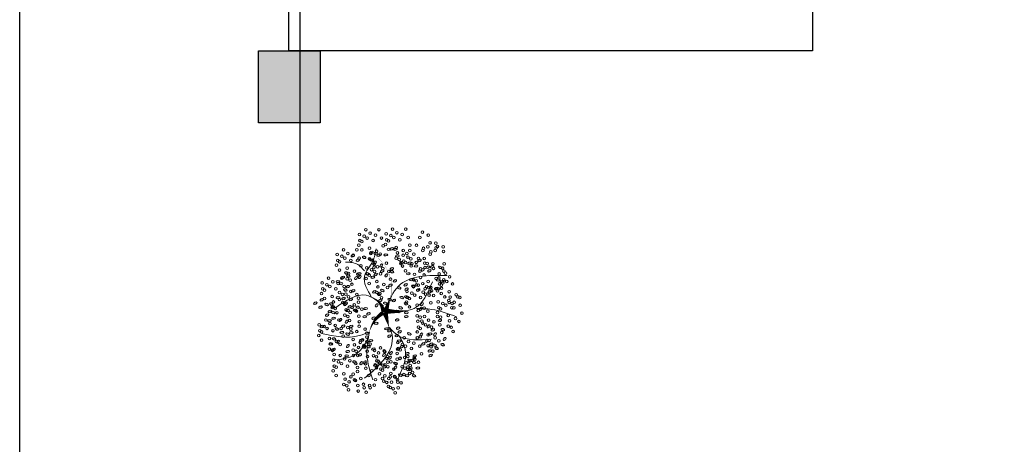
# Model space of a CAD drawing. Header units: millimetres. Extents: x 2161 to 2648, y 395 to 538.
# Tile 2 of 30: x 2251 to 2279, y 465 to 478. Entities that reach past the tile are written whole.
import ezdxf

# ---------------------------------------------------------------- set-up
doc = ezdxf.new("R2010")
doc.units = ezdxf.units.MM
doc.linetypes.add('ACAD_ISO04W100', pattern=[30, 24, -3, 0, -3])
doc.layers.add('01 - Vegetación', color=3, linetype='Continuous', lineweight=0)
doc.layers.add('Cotas', color=3, linetype='Continuous')
doc.layers.add('PAREDE', color=6, linetype='Continuous')

# ---------------------------------------------------------------- blocks, each defined once
blk = doc.blocks.new('17')
at = {"layer": '01 - Vegetación'}
for points in [[(4495.84, 1680.23, 1.33, 0.0221, 0.199177), (4489.97, 1684.48, 0.0221, 0.0221, 1.224983)], [(4496.02, 1680.23, 1.33, 0.0221, 0.286986), (4500.47, 1683.82, 0.0221, 0.0221, -1.494927)], [(4497.07, 1679.43, 0.133, 0.0221, 0.381476), (4512.91, 1682.47, 0.0221, 0.0221, -1.841687)], [(4496.02, 1679.76, 1.77, 0.0221, 0), (4491.39, 1678.53, 0.0221, 0.0221, 0)], [(4496.02, 1679.66, 1.77, 0.0221, 0), (4500.28, 1678.15, 0.0221, 0.0221, 0)], [(4496.4, 1679.85, 1.77, 0.0221, 0.074947), (4496.4, 1672.95, 0.0221, 0.0221, 0.762797)]]:
    blk.add_lwpolyline(points, format="xyseb", dxfattribs=at)
for points in [[(4490, 1684.47), (4488.83, 1687.51), (4489.5, 1699.09)], [(4487.73, 1684.98), (4483.44, 1688.25), (4481.42, 1694.81)], [(4497.83, 1680.19), (4501.11, 1685.48), (4497.33, 1694.81)], [(4508.5, 1685.98), (4510.45, 1688), (4511.21, 1691.78)], [(4490, 1684.47), (4482.94, 1685.23), (4475.36, 1683.47)], [(4491.39, 1678.53), (4489.02, 1677.58), (4485.46, 1677.92), (4475.87, 1685.99)], [(4500.47, 1683.82), (4506.92, 1685.99), (4511.46, 1683.47), (4515.25, 1682.46)], [(4497.07, 1679.43), (4503.89, 1675.65), (4507.17, 1660.78)], [(4488.74, 1675.4), (4484.7, 1673.64), (4475.11, 1676.16)], [(4491.39, 1678.53), (4489, 1675.9), (4487.73, 1665.57)], [(4496.57, 1678.43), (4497.07, 1670.86), (4505.15, 1665.32)], [(4497.07, 1670.11), (4496.82, 1665.57), (4494.55, 1658.01)]]:
    blk.add_spline(points, degree=3, dxfattribs=at)
blk = doc.blocks.new('16')
at = {"layer": '01 - Vegetación'}
h = blk.add_hatch(color=40, dxfattribs=at)
h.set_gradient(color1=(255, 191, 0), color2=(223, 255, 127), rotation=180, centered=1, tint=1, name='INVSPHERICAL')
edge = h.paths.add_edge_path()
edge.add_ellipse((4538.847, 1678.642), major_axis=(-0.0033, 0.0777), ratio=0.578492, start_angle=0, end_angle=360, ccw=False)
edge = h.paths.add_edge_path()
edge.add_ellipse((4538.961, 1678.487), major_axis=(-0.0349, 0.0695), ratio=0.578492, start_angle=0, end_angle=360, ccw=False)
edge = h.paths.add_edge_path()
edge.add_ellipse((4538.69, 1678.926), major_axis=(-0.0594, 0.0503), ratio=0.578492, start_angle=0, end_angle=360, ccw=False)
edge = h.paths.add_edge_path()
edge.add_ellipse((4538.676, 1678.266), major_axis=(-0.0033, 0.0777), ratio=0.578492, start_angle=0, end_angle=360, ccw=False)
edge = h.paths.add_edge_path()
edge.add_ellipse((4541.23, 1679.281), major_axis=(0.0274, 0.0728), ratio=0.578492, start_angle=0, end_angle=360, ccw=False)
edge = h.paths.add_edge_path()
edge.add_ellipse((4540.829, 1679.36), major_axis=(-0.0349, 0.0695), ratio=0.578492, start_angle=0, end_angle=360, ccw=False)
edge = h.paths.add_edge_path()
edge.add_ellipse((4541.174, 1679.607), major_axis=(-0.0349, 0.0695), ratio=0.578492, start_angle=0, end_angle=360, ccw=False)
edge = h.paths.add_edge_path()
edge.add_ellipse((4541.072, 1679.421), major_axis=(0.0274, 0.0728), ratio=0.578492, start_angle=0, end_angle=360, ccw=False)
edge = h.paths.add_edge_path()
edge.add_ellipse((4540.113, 1679.632), major_axis=(-0.0349, 0.0695), ratio=0.578492, start_angle=0, end_angle=360, ccw=False)
edge = h.paths.add_edge_path()
edge.add_ellipse((4540.279, 1679.843), major_axis=(-0.0349, 0.0695), ratio=0.578492, start_angle=0, end_angle=360, ccw=False)
edge = h.paths.add_edge_path()
edge.add_ellipse((4540.165, 1679.999), major_axis=(-0.0033, 0.0777), ratio=0.578492, start_angle=0, end_angle=360, ccw=False)
edge = h.paths.add_edge_path()
edge.add_ellipse((4540.499, 1679.956), major_axis=(-0.0033, 0.0777), ratio=0.578492, start_angle=0, end_angle=360, ccw=False)
edge = h.paths.add_edge_path()
edge.add_ellipse((4540.629, 1679.513), major_axis=(-0.0594, 0.0503), ratio=0.578492, start_angle=0, end_angle=360, ccw=False)
edge = h.paths.add_edge_path()
edge.add_ellipse((4540.551, 1680.278), major_axis=(0.0274, 0.0728), ratio=0.578492, start_angle=0, end_angle=360, ccw=False)
edge = h.paths.add_edge_path()
edge.add_ellipse((4539.201, 1679.744), major_axis=(-0.0033, 0.0777), ratio=0.578492, start_angle=0, end_angle=360, ccw=False)
edge = h.paths.add_edge_path()
edge.add_ellipse((4539.14, 1679.893), major_axis=(0.0274, 0.0728), ratio=0.578492, start_angle=0, end_angle=360, ccw=False)
edge = h.paths.add_edge_path()
edge.add_ellipse((4539.208, 1680.126), major_axis=(-0.0033, 0.0777), ratio=0.578492, start_angle=0, end_angle=360, ccw=False)
edge = h.paths.add_edge_path()
edge.add_ellipse((4538.979, 1680.681), major_axis=(-0.0594, 0.0503), ratio=0.578492, start_angle=0, end_angle=360, ccw=False)
edge = h.paths.add_edge_path()
edge.add_ellipse((4538.577, 1680.728), major_axis=(-0.0033, 0.0777), ratio=0.578492, start_angle=0, end_angle=360, ccw=False)
edge = h.paths.add_edge_path()
edge.add_ellipse((4538.926, 1680.033), major_axis=(0.0274, 0.0728), ratio=0.578492, start_angle=0, end_angle=360, ccw=False)
edge = h.paths.add_edge_path()
edge.add_ellipse((4538.95, 1679.842), major_axis=(0.0274, 0.0728), ratio=0.578492, start_angle=0, end_angle=360, ccw=False)
edge = h.paths.add_edge_path()
edge.add_ellipse((4538.621, 1680.191), major_axis=(-0.0349, 0.0695), ratio=0.578492, start_angle=0, end_angle=360, ccw=False)
edge = h.paths.add_edge_path()
edge.add_ellipse((4538.328, 1680.411), major_axis=(0.0274, 0.0728), ratio=0.578492, start_angle=0, end_angle=360, ccw=False)
edge = h.paths.add_edge_path()
edge.add_ellipse((4538.283, 1680.138), major_axis=(-0.0594, 0.0503), ratio=0.578492, start_angle=0, end_angle=360, ccw=False)
edge = h.paths.add_edge_path()
edge.add_ellipse((4538.32, 1679.993), major_axis=(-0.0594, 0.0503), ratio=0.578492, start_angle=0, end_angle=360, ccw=False)
edge = h.paths.add_edge_path()
edge.add_ellipse((4538.755, 1680.687), major_axis=(-0.0033, 0.0777), ratio=0.578492, start_angle=0, end_angle=360, ccw=False)
edge = h.paths.add_edge_path()
edge.add_ellipse((4538.834, 1681.261), major_axis=(-0.0349, 0.0695), ratio=0.578492, start_angle=0, end_angle=360, ccw=False)
edge = h.paths.add_edge_path()
edge.add_ellipse((4539.054, 1681.374), major_axis=(-0.0033, 0.0777), ratio=0.578492, start_angle=0, end_angle=360, ccw=False)
edge = h.paths.add_edge_path()
edge.add_ellipse((4539.147, 1681.076), major_axis=(-0.0594, 0.0503), ratio=0.578492, start_angle=0, end_angle=360, ccw=False)
edge = h.paths.add_edge_path()
edge.add_ellipse((4539.52, 1680.541), major_axis=(-0.0033, 0.0777), ratio=0.578492, start_angle=0, end_angle=360, ccw=False)
edge = h.paths.add_edge_path()
edge.add_ellipse((4539.459, 1680.689), major_axis=(0.0274, 0.0728), ratio=0.578492, start_angle=0, end_angle=360, ccw=False)
edge = h.paths.add_edge_path()
edge.add_ellipse((4539.527, 1680.923), major_axis=(-0.0033, 0.0777), ratio=0.578492, start_angle=0, end_angle=360, ccw=False)
edge = h.paths.add_edge_path()
edge.add_ellipse((4539.265, 1681.244), major_axis=(0.0274, 0.0728), ratio=0.578492, start_angle=0, end_angle=360, ccw=False)
edge = h.paths.add_edge_path()
edge.add_ellipse((4539.188, 1677.478), major_axis=(-0.0594, 0.0503), ratio=0.578492, start_angle=0, end_angle=360, ccw=False)
edge = h.paths.add_edge_path()
edge.add_ellipse((4539.473, 1678.19), major_axis=(0.0274, 0.0728), ratio=0.578492, start_angle=0, end_angle=360, ccw=False)
edge = h.paths.add_edge_path()
edge.add_ellipse((4540.696, 1678.325), major_axis=(0.0274, 0.0728), ratio=0.578492, start_angle=0, end_angle=360, ccw=False)
edge = h.paths.add_edge_path()
edge.add_ellipse((4540.33, 1678.305), major_axis=(-0.0033, 0.0777), ratio=0.578492, start_angle=0, end_angle=360, ccw=False)
edge = h.paths.add_edge_path()
edge.add_ellipse((4540.174, 1678.307), major_axis=(-0.0033, 0.0777), ratio=0.578492, start_angle=0, end_angle=360, ccw=False)
edge = h.paths.add_edge_path()
edge.add_ellipse((4540.488, 1677.717), major_axis=(-0.0594, 0.0503), ratio=0.578492, start_angle=0, end_angle=360, ccw=False)
edge = h.paths.add_edge_path()
edge.add_ellipse((4540.676, 1677.675), major_axis=(-0.0594, 0.0503), ratio=0.578492, start_angle=0, end_angle=360, ccw=False)
edge = h.paths.add_edge_path()
edge.add_ellipse((4539.469, 1677.341), major_axis=(-0.0033, 0.0777), ratio=0.578492, start_angle=0, end_angle=360, ccw=False)
edge = h.paths.add_edge_path()
edge.add_ellipse((4539.773, 1677.406), major_axis=(-0.0594, 0.0503), ratio=0.578492, start_angle=0, end_angle=360, ccw=False)
edge = h.paths.add_edge_path()
edge.add_ellipse((4539.631, 1677.23), major_axis=(-0.0349, 0.0695), ratio=0.578492, start_angle=0, end_angle=360, ccw=False)
edge = h.paths.add_edge_path()
edge.add_ellipse((4539.445, 1677.695), major_axis=(-0.0594, 0.0503), ratio=0.578492, start_angle=0, end_angle=360, ccw=False)
edge = h.paths.add_edge_path()
edge.add_ellipse((4542.676, 1679.136), major_axis=(-0.0033, 0.0777), ratio=0.578492, start_angle=0, end_angle=360, ccw=False)
edge = h.paths.add_edge_path()
edge.add_ellipse((4542.661, 1679.428), major_axis=(-0.0033, 0.0777), ratio=0.578492, start_angle=0, end_angle=360, ccw=False)
edge = h.paths.add_edge_path()
edge.add_ellipse((4542.742, 1679.554), major_axis=(-0.0033, 0.0777), ratio=0.578492, start_angle=0, end_angle=360, ccw=False)
edge = h.paths.add_edge_path()
edge.add_ellipse((4542.776, 1679.728), major_axis=(-0.0349, 0.0695), ratio=0.578492, start_angle=0, end_angle=360, ccw=False)
edge = h.paths.add_edge_path()
edge.add_ellipse((4542.477, 1679.745), major_axis=(0.0274, 0.0728), ratio=0.578492, start_angle=0, end_angle=360, ccw=False)
edge = h.paths.add_edge_path()
edge.add_ellipse((4542.578, 1680.02), major_axis=(0.0274, 0.0728), ratio=0.578492, start_angle=0, end_angle=360, ccw=False)
edge = h.paths.add_edge_path()
edge.add_ellipse((4542.466, 1680.268), major_axis=(-0.0349, 0.0695), ratio=0.578492, start_angle=0, end_angle=360, ccw=False)
edge = h.paths.add_edge_path()
edge.add_ellipse((4542.632, 1680.479), major_axis=(-0.0349, 0.0695), ratio=0.578492, start_angle=0, end_angle=360, ccw=False)
edge = h.paths.add_edge_path()
edge.add_ellipse((4542.359, 1679.577), major_axis=(-0.0594, 0.0503), ratio=0.578492, start_angle=0, end_angle=360, ccw=False)
edge = h.paths.add_edge_path()
edge.add_ellipse((4542.171, 1679.619), major_axis=(-0.0594, 0.0503), ratio=0.578492, start_angle=0, end_angle=360, ccw=False)
edge = h.paths.add_edge_path()
edge.add_ellipse((4542.246, 1679.328), major_axis=(-0.0594, 0.0503), ratio=0.578492, start_angle=0, end_angle=360, ccw=False)
edge = h.paths.add_edge_path()
edge.add_ellipse((4542.369, 1678.498), major_axis=(0.0274, 0.0728), ratio=0.578492, start_angle=0, end_angle=360, ccw=False)
edge = h.paths.add_edge_path()
edge.add_ellipse((4542.902, 1678.749), major_axis=(-0.0349, 0.0695), ratio=0.578492, start_angle=0, end_angle=360, ccw=False)
edge = h.paths.add_edge_path()
edge.add_ellipse((4542.925, 1678.897), major_axis=(-0.0349, 0.0695), ratio=0.578492, start_angle=0, end_angle=360, ccw=False)
edge = h.paths.add_edge_path()
edge.add_ellipse((4542.628, 1678.671), major_axis=(-0.0033, 0.0777), ratio=0.578492, start_angle=0, end_angle=360, ccw=False)
edge = h.paths.add_edge_path()
edge.add_ellipse((4542.11, 1678.896), major_axis=(-0.0349, 0.0695), ratio=0.578492, start_angle=0, end_angle=360, ccw=False)
edge = h.paths.add_edge_path()
edge.add_ellipse((4542.34, 1678.18), major_axis=(-0.0349, 0.0695), ratio=0.578492, start_angle=0, end_angle=360, ccw=False)
edge = h.paths.add_edge_path()
edge.add_ellipse((4538.137, 1679.191), major_axis=(-0.0349, 0.0695), ratio=0.578492, start_angle=0, end_angle=360, ccw=False)
edge = h.paths.add_edge_path()
edge.add_ellipse((4538.099, 1678.758), major_axis=(-0.0594, 0.0503), ratio=0.578492, start_angle=0, end_angle=360, ccw=False)
edge = h.paths.add_edge_path()
edge.add_ellipse((4537.796, 1678.552), major_axis=(0.0274, 0.0728), ratio=0.578492, start_angle=0, end_angle=360, ccw=False)
edge = h.paths.add_edge_path()
edge.add_ellipse((4537.776, 1678.277), major_axis=(-0.0033, 0.0777), ratio=0.578492, start_angle=0, end_angle=360, ccw=False)
edge = h.paths.add_edge_path()
edge.add_ellipse((4539.181, 1678.6), major_axis=(-0.0033, 0.0777), ratio=0.578492, start_angle=0, end_angle=360, ccw=False)
edge = h.paths.add_edge_path()
edge.add_ellipse((4538.502, 1678.968), major_axis=(-0.0594, 0.0503), ratio=0.578492, start_angle=0, end_angle=360, ccw=False)
edge = h.paths.add_edge_path()
edge.add_ellipse((4538.615, 1679.216), major_axis=(-0.0594, 0.0503), ratio=0.578492, start_angle=0, end_angle=360, ccw=False)
edge = h.paths.add_edge_path()
edge.add_ellipse((4538.188, 1679.557), major_axis=(-0.0033, 0.0777), ratio=0.578492, start_angle=0, end_angle=360, ccw=False)
edge = h.paths.add_edge_path()
edge.add_ellipse((4538.203, 1679.265), major_axis=(-0.0033, 0.0777), ratio=0.578492, start_angle=0, end_angle=360, ccw=False)
edge = h.paths.add_edge_path()
edge.add_ellipse((4538.285, 1679.391), major_axis=(-0.0033, 0.0777), ratio=0.578492, start_angle=0, end_angle=360, ccw=False)
edge = h.paths.add_edge_path()
edge.add_ellipse((4538.856, 1679.647), major_axis=(-0.0349, 0.0695), ratio=0.578492, start_angle=0, end_angle=360, ccw=False)
edge = h.paths.add_edge_path()
edge.add_ellipse((4538.272, 1678.751), major_axis=(0.0274, 0.0728), ratio=0.578492, start_angle=0, end_angle=360, ccw=False)
edge = h.paths.add_edge_path()
edge.add_ellipse((4540.863, 1678.985), major_axis=(0.0274, 0.0728), ratio=0.578492, start_angle=0, end_angle=360, ccw=False)
edge = h.paths.add_edge_path()
edge.add_ellipse((4540.823, 1678.811), major_axis=(-0.0349, 0.0695), ratio=0.578492, start_angle=0, end_angle=360, ccw=False)
edge = h.paths.add_edge_path()
edge.add_ellipse((4541.446, 1678.949), major_axis=(-0.0349, 0.0695), ratio=0.578492, start_angle=0, end_angle=360, ccw=False)
edge = h.paths.add_edge_path()
edge.add_ellipse((4540.434, 1680.393), major_axis=(-0.0033, 0.0777), ratio=0.578492, start_angle=0, end_angle=360, ccw=False)
edge = h.paths.add_edge_path()
edge.add_ellipse((4540.419, 1680.685), major_axis=(-0.0033, 0.0777), ratio=0.578492, start_angle=0, end_angle=360, ccw=False)
edge = h.paths.add_edge_path()
edge.add_ellipse((4539.773, 1680.547), major_axis=(-0.0349, 0.0695), ratio=0.578492, start_angle=0, end_angle=360, ccw=False)
edge = h.paths.add_edge_path()
edge.add_ellipse((4539.782, 1680.87), major_axis=(-0.0349, 0.0695), ratio=0.578492, start_angle=0, end_angle=360, ccw=False)
edge = h.paths.add_edge_path()
edge.add_ellipse((4539.668, 1681.126), major_axis=(0.0274, 0.0728), ratio=0.578492, start_angle=0, end_angle=360, ccw=False)
edge = h.paths.add_edge_path()
edge.add_ellipse((4540.336, 1681.276), major_axis=(0.0274, 0.0728), ratio=0.578492, start_angle=0, end_angle=360, ccw=False)
edge = h.paths.add_edge_path()
edge.add_ellipse((4540.381, 1681.413), major_axis=(-0.0349, 0.0695), ratio=0.578492, start_angle=0, end_angle=360, ccw=False)
edge = h.paths.add_edge_path()
edge.add_ellipse((4540.225, 1681.525), major_axis=(-0.0349, 0.0695), ratio=0.578492, start_angle=0, end_angle=360, ccw=False)
edge = h.paths.add_edge_path()
edge.add_ellipse((4540.009, 1681.424), major_axis=(-0.0033, 0.0777), ratio=0.578492, start_angle=0, end_angle=360, ccw=False)
edge = h.paths.add_edge_path()
edge.add_ellipse((4540.106, 1681.258), major_axis=(-0.0033, 0.0777), ratio=0.578492, start_angle=0, end_angle=360, ccw=False)
edge = h.paths.add_edge_path()
edge.add_ellipse((4540.036, 1680.989), major_axis=(-0.0594, 0.0503), ratio=0.578492, start_angle=0, end_angle=360, ccw=False)
edge = h.paths.add_edge_path()
edge.add_ellipse((4539.967, 1680.73), major_axis=(-0.0594, 0.0503), ratio=0.578492, start_angle=0, end_angle=360, ccw=False)
edge = h.paths.add_edge_path()
edge.add_ellipse((4541.92, 1680.217), major_axis=(-0.0033, 0.0777), ratio=0.578492, start_angle=0, end_angle=360, ccw=False)
edge = h.paths.add_edge_path()
edge.add_ellipse((4541.222, 1680.466), major_axis=(-0.0349, 0.0695), ratio=0.578492, start_angle=0, end_angle=360, ccw=False)
edge = h.paths.add_edge_path()
edge.add_ellipse((4541.387, 1680.676), major_axis=(-0.0349, 0.0695), ratio=0.578492, start_angle=0, end_angle=360, ccw=False)
edge = h.paths.add_edge_path()
edge.add_ellipse((4541.251, 1680.784), major_axis=(0.0274, 0.0728), ratio=0.578492, start_angle=0, end_angle=360, ccw=False)
edge = h.paths.add_edge_path()
edge.add_ellipse((4541.818, 1680.659), major_axis=(0.0274, 0.0728), ratio=0.578492, start_angle=0, end_angle=360, ccw=False)
edge = h.paths.add_edge_path()
edge.add_ellipse((4541.942, 1680.743), major_axis=(0.0274, 0.0728), ratio=0.578492, start_angle=0, end_angle=360, ccw=False)
edge = h.paths.add_edge_path()
edge.add_ellipse((4541.762, 1680.886), major_axis=(-0.0349, 0.0695), ratio=0.578492, start_angle=0, end_angle=360, ccw=False)
edge = h.paths.add_edge_path()
edge.add_ellipse((4541.592, 1681.082), major_axis=(-0.0033, 0.0777), ratio=0.578492, start_angle=0, end_angle=360, ccw=False)
edge = h.paths.add_edge_path()
edge.add_ellipse((4541.511, 1680.956), major_axis=(-0.0033, 0.0777), ratio=0.578492, start_angle=0, end_angle=360, ccw=False)
edge = h.paths.add_edge_path()
edge.add_ellipse((4541.775, 1680.201), major_axis=(-0.0594, 0.0503), ratio=0.578492, start_angle=0, end_angle=360, ccw=False)
edge = h.paths.add_edge_path()
edge.add_ellipse((4541.737, 1680.346), major_axis=(-0.0594, 0.0503), ratio=0.578492, start_angle=0, end_angle=360, ccw=False)
edge = h.paths.add_edge_path()
edge.add_ellipse((4541.843, 1679.118), major_axis=(-0.0594, 0.0503), ratio=0.578492, start_angle=0, end_angle=360, ccw=False)
edge = h.paths.add_edge_path()
edge.add_ellipse((4541.881, 1679.551), major_axis=(-0.0349, 0.0695), ratio=0.578492, start_angle=0, end_angle=360, ccw=False)
edge = h.paths.add_edge_path()
edge.add_ellipse((4542.015, 1679.29), major_axis=(-0.0349, 0.0695), ratio=0.578492, start_angle=0, end_angle=360, ccw=False)
edge = h.paths.add_edge_path()
edge.add_ellipse((4541.91, 1679.869), major_axis=(0.0274, 0.0728), ratio=0.578492, start_angle=0, end_angle=360, ccw=False)
edge = h.paths.add_edge_path()
edge.add_ellipse((4541.769, 1679.666), major_axis=(-0.0033, 0.0777), ratio=0.578492, start_angle=0, end_angle=360, ccw=False)
edge = h.paths.add_edge_path()
edge.add_ellipse((4539.676, 1679.115), major_axis=(-0.0033, 0.0777), ratio=0.578492, start_angle=0, end_angle=360, ccw=False)
edge = h.paths.add_edge_path()
edge.add_ellipse((4539.594, 1678.989), major_axis=(-0.0033, 0.0777), ratio=0.578492, start_angle=0, end_angle=360, ccw=False)
edge = h.paths.add_edge_path()
edge.add_ellipse((4539.898, 1679.531), major_axis=(-0.0033, 0.0777), ratio=0.578492, start_angle=0, end_angle=360, ccw=False)
edge = h.paths.add_edge_path()
edge.add_ellipse((4539.697, 1678.641), major_axis=(-0.0349, 0.0695), ratio=0.578492, start_angle=0, end_angle=360, ccw=False)
edge = h.paths.add_edge_path()
edge.add_ellipse((4539.398, 1678.691), major_axis=(-0.0349, 0.0695), ratio=0.578492, start_angle=0, end_angle=360, ccw=False)
edge = h.paths.add_edge_path()
edge.add_ellipse((4539.555, 1678.579), major_axis=(-0.0349, 0.0695), ratio=0.578492, start_angle=0, end_angle=360, ccw=False)
edge = h.paths.add_edge_path()
edge.add_ellipse((4540.714, 1679.167), major_axis=(0.0274, 0.0728), ratio=0.578492, start_angle=0, end_angle=360, ccw=False)
edge = h.paths.add_edge_path()
edge.add_ellipse((4540.549, 1681.79), major_axis=(-0.0349, 0.0695), ratio=0.578492, start_angle=0, end_angle=360, ccw=False)
edge = h.paths.add_edge_path()
edge.add_ellipse((4540.715, 1682.001), major_axis=(-0.0349, 0.0695), ratio=0.578492, start_angle=0, end_angle=360, ccw=False)
edge = h.paths.add_edge_path()
edge.add_ellipse((4540.848, 1681.741), major_axis=(-0.0349, 0.0695), ratio=0.578492, start_angle=0, end_angle=360, ccw=False)
edge = h.paths.add_edge_path()
edge.add_ellipse((4540.661, 1681.542), major_axis=(0.0274, 0.0728), ratio=0.578492, start_angle=0, end_angle=360, ccw=False)
edge = h.paths.add_edge_path()
edge.add_ellipse((4540.684, 1681.351), major_axis=(0.0274, 0.0728), ratio=0.578492, start_angle=0, end_angle=360, ccw=False)
edge = h.paths.add_edge_path()
edge.add_ellipse((4540.56, 1681.267), major_axis=(0.0274, 0.0728), ratio=0.578492, start_angle=0, end_angle=360, ccw=False)
edge = h.paths.add_edge_path()
edge.add_ellipse((4540.528, 1678.539), major_axis=(0.0274, 0.0728), ratio=0.578492, start_angle=0, end_angle=360, ccw=False)
edge = h.paths.add_edge_path()
edge.add_ellipse((4540.38, 1678.647), major_axis=(0.0274, 0.0728), ratio=0.578492, start_angle=0, end_angle=360, ccw=False)
edge = h.paths.add_edge_path()
edge.add_ellipse((4540.034, 1678.678), major_axis=(-0.0349, 0.0695), ratio=0.578492, start_angle=0, end_angle=360, ccw=False)
edge = h.paths.add_edge_path()
edge.add_ellipse((4540.944, 1678.493), major_axis=(0.0274, 0.0728), ratio=0.578492, start_angle=0, end_angle=360, ccw=False)
edge = h.paths.add_edge_path()
edge.add_ellipse((4541.625, 1678.77), major_axis=(-0.0349, 0.0695), ratio=0.578492, start_angle=0, end_angle=360, ccw=False)
edge = h.paths.add_edge_path()
edge.add_ellipse((4541.994, 1678.887), major_axis=(0.0274, 0.0728), ratio=0.578492, start_angle=0, end_angle=360, ccw=False)
edge = h.paths.add_edge_path()
edge.add_ellipse((4541.336, 1678.598), major_axis=(0.0274, 0.0728), ratio=0.578492, start_angle=0, end_angle=360, ccw=False)
edge = h.paths.add_edge_path()
edge.add_ellipse((4539.381, 1678.993), major_axis=(-0.0349, 0.0695), ratio=0.578492, start_angle=0, end_angle=360, ccw=False)
edge = h.paths.add_edge_path()
edge.add_ellipse((4540.938, 1681.079), major_axis=(-0.0033, 0.0777), ratio=0.578492, start_angle=0, end_angle=360, ccw=False)
edge = h.paths.add_edge_path()
edge.add_ellipse((4540.699, 1680.759), major_axis=(-0.0594, 0.0503), ratio=0.578492, start_angle=0, end_angle=360, ccw=False)
edge = h.paths.add_edge_path()
edge.add_ellipse((4540.908, 1680.857), major_axis=(-0.0349, 0.0695), ratio=0.578492, start_angle=0, end_angle=360, ccw=False)
edge = h.paths.add_edge_path()
edge.add_ellipse((4540.863, 1680.561), major_axis=(-0.0349, 0.0695), ratio=0.578492, start_angle=0, end_angle=360, ccw=False)
edge = h.paths.add_edge_path()
edge.add_ellipse((4540.564, 1680.61), major_axis=(-0.0349, 0.0695), ratio=0.578492, start_angle=0, end_angle=360, ccw=False)
edge = h.paths.add_edge_path()
edge.add_ellipse((4539.771, 1681.729), major_axis=(-0.0349, 0.0695), ratio=0.578492, start_angle=0, end_angle=360, ccw=False)
edge = h.paths.add_edge_path()
edge.add_ellipse((4540.968, 1678.302), major_axis=(0.0274, 0.0728), ratio=0.578492, start_angle=0, end_angle=360, ccw=False)
edge = h.paths.add_edge_path()
edge.add_ellipse((4541.908, 1678.227), major_axis=(-0.0033, 0.0777), ratio=0.578492, start_angle=0, end_angle=360, ccw=False)
edge = h.paths.add_edge_path()
edge.add_ellipse((4541.283, 1678.297), major_axis=(-0.0349, 0.0695), ratio=0.578492, start_angle=0, end_angle=360, ccw=False)
edge = h.paths.add_edge_path()
edge.add_ellipse((4541.463, 1678.333), major_axis=(-0.0349, 0.0695), ratio=0.578492, start_angle=0, end_angle=360, ccw=False)
edge = h.paths.add_edge_path()
edge.add_ellipse((4538.021, 1678.159), major_axis=(0.0274, 0.0728), ratio=0.578492, start_angle=0, end_angle=360, ccw=False)
edge = h.paths.add_edge_path()
edge.add_ellipse((4537.772, 1677.992), major_axis=(0.0274, 0.0728), ratio=0.578492, start_angle=0, end_angle=360, ccw=False)
edge = h.paths.add_edge_path()
edge.add_ellipse((4538.082, 1677.841), major_axis=(-0.0033, 0.0777), ratio=0.578492, start_angle=0, end_angle=360, ccw=False)
edge = h.paths.add_edge_path()
edge.add_ellipse((4538.572, 1677.966), major_axis=(-0.0349, 0.0695), ratio=0.578492, start_angle=0, end_angle=360, ccw=False)
edge = h.paths.add_edge_path()
edge.add_ellipse((4538.311, 1677.99), major_axis=(0.0274, 0.0728), ratio=0.578492, start_angle=0, end_angle=360, ccw=False)
edge = h.paths.add_edge_path()
edge.add_ellipse((4538.394, 1678.174), major_axis=(0.0274, 0.0728), ratio=0.578492, start_angle=0, end_angle=360, ccw=False)
edge = h.paths.add_edge_path()
edge.add_ellipse((4538.776, 1677.355), major_axis=(-0.0349, 0.0695), ratio=0.578492, start_angle=0, end_angle=360, ccw=False)
edge = h.paths.add_edge_path()
edge.add_ellipse((4538.597, 1677.319), major_axis=(-0.0349, 0.0695), ratio=0.578492, start_angle=0, end_angle=360, ccw=False)
edge = h.paths.add_edge_path()
edge.add_ellipse((4539.063, 1677.621), major_axis=(-0.0349, 0.0695), ratio=0.578492, start_angle=0, end_angle=360, ccw=False)
edge = h.paths.add_edge_path()
edge.add_ellipse((4539.033, 1676.828), major_axis=(0.0274, 0.0728), ratio=0.578492, start_angle=0, end_angle=360, ccw=False)
edge = h.paths.add_edge_path()
edge.add_ellipse((4539.009, 1677.162), major_axis=(0.0274, 0.0728), ratio=0.578492, start_angle=0, end_angle=360, ccw=False)
edge = h.paths.add_edge_path()
edge.add_ellipse((4538.885, 1677.078), major_axis=(0.0274, 0.0728), ratio=0.578492, start_angle=0, end_angle=360, ccw=False)
edge = h.paths.add_edge_path()
edge.add_ellipse((4539.054, 1677.298), major_axis=(-0.0349, 0.0695), ratio=0.578492, start_angle=0, end_angle=360, ccw=False)
edge = h.paths.add_edge_path()
edge.add_ellipse((4542.221, 1677.913), major_axis=(-0.0033, 0.0777), ratio=0.578492, start_angle=0, end_angle=360, ccw=False)
edge = h.paths.add_edge_path()
edge.add_ellipse((4542.451, 1677.771), major_axis=(-0.0349, 0.0695), ratio=0.578492, start_angle=0, end_angle=360, ccw=False)
edge = h.paths.add_edge_path()
edge.add_ellipse((4541.18, 1677.355), major_axis=(-0.0349, 0.0695), ratio=0.578492, start_angle=0, end_angle=360, ccw=False)
edge = h.paths.add_edge_path()
edge.add_ellipse((4541.671, 1678.102), major_axis=(-0.0033, 0.0777), ratio=0.578492, start_angle=0, end_angle=360, ccw=False)
edge = h.paths.add_edge_path()
edge.add_ellipse((4541.411, 1678.017), major_axis=(-0.0033, 0.0777), ratio=0.578492, start_angle=0, end_angle=360, ccw=False)
edge = h.paths.add_edge_path()
edge.add_ellipse((4542.075, 1677.637), major_axis=(-0.0594, 0.0503), ratio=0.578492, start_angle=0, end_angle=360, ccw=False)
edge = h.paths.add_edge_path()
edge.add_ellipse((4541.252, 1677.826), major_axis=(-0.0349, 0.0695), ratio=0.578492, start_angle=0, end_angle=360, ccw=False)
edge = h.paths.add_edge_path()
edge.add_ellipse((4541.596, 1676.853), major_axis=(-0.0033, 0.0777), ratio=0.578492, start_angle=0, end_angle=360, ccw=False)
edge = h.paths.add_edge_path()
edge.add_ellipse((4541.655, 1677.018), major_axis=(-0.0033, 0.0777), ratio=0.578492, start_angle=0, end_angle=360, ccw=False)
edge = h.paths.add_edge_path()
edge.add_ellipse((4542.033, 1677.371), major_axis=(-0.0349, 0.0695), ratio=0.578492, start_angle=0, end_angle=360, ccw=False)
edge = h.paths.add_edge_path()
edge.add_ellipse((4542.19, 1677.259), major_axis=(-0.0349, 0.0695), ratio=0.578492, start_angle=0, end_angle=360, ccw=False)
edge = h.paths.add_edge_path()
edge.add_ellipse((4542.168, 1676.931), major_axis=(0.0274, 0.0728), ratio=0.578492, start_angle=0, end_angle=360, ccw=False)
edge = h.paths.add_edge_path()
edge.add_ellipse((4542.176, 1677.433), major_axis=(-0.0349, 0.0695), ratio=0.578492, start_angle=0, end_angle=360, ccw=False)
edge = h.paths.add_edge_path()
edge.add_ellipse((4541.313, 1677.094), major_axis=(-0.0349, 0.0695), ratio=0.578492, start_angle=0, end_angle=360, ccw=False)
edge = h.paths.add_edge_path()
edge.add_ellipse((4541.359, 1677.391), major_axis=(-0.0349, 0.0695), ratio=0.578492, start_angle=0, end_angle=360, ccw=False)
edge = h.paths.add_edge_path()
edge.add_ellipse((4540.019, 1676.943), major_axis=(-0.0349, 0.0695), ratio=0.578492, start_angle=0, end_angle=360, ccw=False)
edge = h.paths.add_edge_path()
edge.add_ellipse((4539.641, 1676.826), major_axis=(0.0274, 0.0728), ratio=0.578492, start_angle=0, end_angle=360, ccw=False)
edge = h.paths.add_edge_path()
edge.add_ellipse((4539.262, 1676.754), major_axis=(-0.0594, 0.0503), ratio=0.578492, start_angle=0, end_angle=360, ccw=False)
edge = h.paths.add_edge_path()
edge.add_ellipse((4539.45, 1677.146), major_axis=(-0.0594, 0.0503), ratio=0.578492, start_angle=0, end_angle=360, ccw=False)
at = {"layer": '01 - Vegetación', "extrusion": (0, 0, -1)}
for centre, major_axis in [((4540.549, 1681.79), (-0.0349, 0.0695)), ((4540.715, 1682.001), (-0.0349, 0.0695)), ((4539.771, 1681.729), (-0.0349, 0.0695)), ((4540.009, 1681.424), (-0.0033, 0.0777)), ((4540.225, 1681.525), (-0.0349, 0.0695)), ((4540.381, 1681.413), (-0.0349, 0.0695)), ((4540.848, 1681.741), (-0.0349, 0.0695)), ((4538.834, 1681.261), (-0.0349, 0.0695)), ((4539.054, 1681.374), (-0.0033, 0.0777)), ((4540.106, 1681.258), (-0.0033, 0.0777)), ((4540.938, 1681.079), (-0.0033, 0.0777)), ((4541.592, 1681.082), (-0.0033, 0.0777)), ((4538.577, 1680.728), (-0.0033, 0.0777)), ((4538.755, 1680.687), (-0.0033, 0.0777)), ((4539.527, 1680.923), (-0.0033, 0.0777)), ((4539.782, 1680.87), (-0.0349, 0.0695)), ((4540.419, 1680.685), (-0.0033, 0.0777)), ((4540.564, 1680.61), (-0.0349, 0.0695)), ((4540.908, 1680.857), (-0.0349, 0.0695)), ((4541.387, 1680.676), (-0.0349, 0.0695)), ((4541.511, 1680.956), (-0.0033, 0.0777)), ((4541.762, 1680.886), (-0.0349, 0.0695)), ((4538.621, 1680.191), (-0.0349, 0.0695)), ((4539.52, 1680.541), (-0.0033, 0.0777)), ((4539.773, 1680.547), (-0.0349, 0.0695)), ((4540.434, 1680.393), (-0.0033, 0.0777)), ((4540.863, 1680.561), (-0.0349, 0.0695)), ((4541.222, 1680.466), (-0.0349, 0.0695)), ((4541.92, 1680.217), (-0.0033, 0.0777)), ((4542.466, 1680.268), (-0.0349, 0.0695)), ((4542.632, 1680.479), (-0.0349, 0.0695)), ((4539.208, 1680.126), (-0.0033, 0.0777)), ((4540.165, 1679.999), (-0.0033, 0.0777)), ((4540.279, 1679.843), (-0.0349, 0.0695)), ((4540.499, 1679.956), (-0.0033, 0.0777)), ((4538.188, 1679.557), (-0.0033, 0.0777)), ((4538.285, 1679.391), (-0.0033, 0.0777)), ((4538.856, 1679.647), (-0.0349, 0.0695)), ((4539.201, 1679.744), (-0.0033, 0.0777)), ((4539.898, 1679.531), (-0.0033, 0.0777)), ((4540.113, 1679.632), (-0.0349, 0.0695)), ((4541.174, 1679.607), (-0.0349, 0.0695)), ((4541.769, 1679.666), (-0.0033, 0.0777)), ((4541.881, 1679.551), (-0.0349, 0.0695)), ((4542.661, 1679.428), (-0.0033, 0.0777)), ((4542.742, 1679.554), (-0.0033, 0.0777)), ((4542.776, 1679.728), (-0.0349, 0.0695)), ((4538.137, 1679.191), (-0.0349, 0.0695)), ((4538.203, 1679.265), (-0.0033, 0.0777)), ((4539.381, 1678.993), (-0.0349, 0.0695)), ((4539.594, 1678.989), (-0.0033, 0.0777)), ((4539.676, 1679.115), (-0.0033, 0.0777)), ((4540.829, 1679.36), (-0.0349, 0.0695)), ((4542.015, 1679.29), (-0.0349, 0.0695)), ((4542.676, 1679.136), (-0.0033, 0.0777)), ((4538.847, 1678.642), (-0.0033, 0.0777)), ((4539.181, 1678.6), (-0.0033, 0.0777)), ((4539.398, 1678.691), (-0.0349, 0.0695)), ((4539.697, 1678.641), (-0.0349, 0.0695)), ((4540.034, 1678.678), (-0.0349, 0.0695)), ((4540.823, 1678.811), (-0.0349, 0.0695)), ((4541.446, 1678.949), (-0.0349, 0.0695)), ((4541.625, 1678.77), (-0.0349, 0.0695)), ((4542.11, 1678.896), (-0.0349, 0.0695)), ((4542.628, 1678.671), (-0.0033, 0.0777)), ((4542.902, 1678.749), (-0.0349, 0.0695)), ((4542.925, 1678.897), (-0.0349, 0.0695)), ((4537.776, 1678.277), (-0.0033, 0.0777)), ((4538.676, 1678.266), (-0.0033, 0.0777)), ((4538.961, 1678.487), (-0.0349, 0.0695)), ((4539.555, 1678.579), (-0.0349, 0.0695)), ((4540.174, 1678.307), (-0.0033, 0.0777)), ((4540.33, 1678.305), (-0.0033, 0.0777)), ((4541.283, 1678.297), (-0.0349, 0.0695)), ((4541.463, 1678.333), (-0.0349, 0.0695)), ((4541.908, 1678.227), (-0.0033, 0.0777)), ((4538.082, 1677.841), (-0.0033, 0.0777)), ((4538.572, 1677.966), (-0.0349, 0.0695)), ((4541.252, 1677.826), (-0.0349, 0.0695)), ((4541.411, 1678.017), (-0.0033, 0.0777)), ((4541.671, 1678.102), (-0.0033, 0.0777)), ((4542.221, 1677.913), (-0.0033, 0.0777)), ((4542.34, 1678.18), (-0.0349, 0.0695)), ((4539.063, 1677.621), (-0.0349, 0.0695)), ((4541.359, 1677.391), (-0.0349, 0.0695)), ((4542.176, 1677.433), (-0.0349, 0.0695)), ((4542.451, 1677.771), (-0.0349, 0.0695)), ((4538.597, 1677.319), (-0.0349, 0.0695)), ((4538.776, 1677.355), (-0.0349, 0.0695)), ((4539.054, 1677.298), (-0.0349, 0.0695)), ((4539.469, 1677.341), (-0.0033, 0.0777)), ((4539.631, 1677.23), (-0.0349, 0.0695)), ((4541.18, 1677.355), (-0.0349, 0.0695)), ((4541.313, 1677.094), (-0.0349, 0.0695)), ((4541.655, 1677.018), (-0.0033, 0.0777)), ((4542.033, 1677.371), (-0.0349, 0.0695)), ((4542.19, 1677.259), (-0.0349, 0.0695)), ((4540.019, 1676.943), (-0.0349, 0.0695)), ((4541.596, 1676.853), (-0.0033, 0.0777))]:
    blk.add_ellipse(centre, major_axis=major_axis, ratio=0.578492, start_param=3.141593, end_param=9.424778, dxfattribs=at)
for centre, major_axis in [((4540.661, 1681.542), (0.0274, 0.0728)), ((4539.147, 1681.076), (-0.0594, 0.0503)), ((4539.265, 1681.244), (0.0274, 0.0728)), ((4539.668, 1681.126), (0.0274, 0.0728)), ((4540.336, 1681.276), (0.0274, 0.0728)), ((4540.56, 1681.267), (0.0274, 0.0728)), ((4540.684, 1681.351), (0.0274, 0.0728)), ((4538.979, 1680.681), (-0.0594, 0.0503)), ((4539.459, 1680.689), (0.0274, 0.0728)), ((4539.967, 1680.73), (-0.0594, 0.0503)), ((4540.036, 1680.989), (-0.0594, 0.0503)), ((4540.699, 1680.759), (-0.0594, 0.0503)), ((4541.251, 1680.784), (0.0274, 0.0728)), ((4541.818, 1680.659), (0.0274, 0.0728)), ((4541.942, 1680.743), (0.0274, 0.0728)), ((4538.328, 1680.411), (0.0274, 0.0728)), ((4540.551, 1680.278), (0.0274, 0.0728)), ((4541.737, 1680.346), (-0.0594, 0.0503)), ((4541.775, 1680.201), (-0.0594, 0.0503)), ((4538.283, 1680.138), (-0.0594, 0.0503)), ((4538.32, 1679.993), (-0.0594, 0.0503)), ((4538.926, 1680.033), (0.0274, 0.0728)), ((4538.95, 1679.842), (0.0274, 0.0728)), ((4539.14, 1679.893), (0.0274, 0.0728)), ((4541.91, 1679.869), (0.0274, 0.0728)), ((4542.578, 1680.02), (0.0274, 0.0728)), ((4540.629, 1679.513), (-0.0594, 0.0503)), ((4541.072, 1679.421), (0.0274, 0.0728)), ((4542.171, 1679.619), (-0.0594, 0.0503)), ((4542.359, 1679.577), (-0.0594, 0.0503)), ((4542.477, 1679.745), (0.0274, 0.0728)), ((4538.615, 1679.216), (-0.0594, 0.0503)), ((4540.714, 1679.167), (0.0274, 0.0728)), ((4541.23, 1679.281), (0.0274, 0.0728)), ((4541.843, 1679.118), (-0.0594, 0.0503)), ((4542.246, 1679.328), (-0.0594, 0.0503)), ((4538.099, 1678.758), (-0.0594, 0.0503)), ((4538.272, 1678.751), (0.0274, 0.0728)), ((4538.502, 1678.968), (-0.0594, 0.0503)), ((4538.69, 1678.926), (-0.0594, 0.0503)), ((4540.38, 1678.647), (0.0274, 0.0728)), ((4540.863, 1678.985), (0.0274, 0.0728)), ((4541.336, 1678.598), (0.0274, 0.0728)), ((4541.994, 1678.887), (0.0274, 0.0728)), ((4537.796, 1678.552), (0.0274, 0.0728)), ((4539.473, 1678.19), (0.0274, 0.0728)), ((4540.528, 1678.539), (0.0274, 0.0728)), ((4540.696, 1678.325), (0.0274, 0.0728)), ((4540.944, 1678.493), (0.0274, 0.0728)), ((4540.968, 1678.302), (0.0274, 0.0728)), ((4542.369, 1678.498), (0.0274, 0.0728)), ((4537.772, 1677.992), (0.0274, 0.0728)), ((4538.021, 1678.159), (0.0274, 0.0728)), ((4538.311, 1677.99), (0.0274, 0.0728)), ((4538.394, 1678.174), (0.0274, 0.0728)), ((4539.188, 1677.478), (-0.0594, 0.0503)), ((4539.445, 1677.695), (-0.0594, 0.0503)), ((4539.773, 1677.406), (-0.0594, 0.0503)), ((4540.488, 1677.717), (-0.0594, 0.0503)), ((4540.676, 1677.675), (-0.0594, 0.0503)), ((4542.075, 1677.637), (-0.0594, 0.0503)), ((4538.885, 1677.078), (0.0274, 0.0728)), ((4539.009, 1677.162), (0.0274, 0.0728)), ((4539.45, 1677.146), (-0.0594, 0.0503)), ((4539.033, 1676.828), (0.0274, 0.0728)), ((4539.262, 1676.754), (-0.0594, 0.0503)), ((4539.641, 1676.826), (0.0274, 0.0728)), ((4542.168, 1676.931), (0.0274, 0.0728))]:
    blk.add_ellipse(centre, major_axis=major_axis, ratio=0.578492, dxfattribs=at)
blk = doc.blocks.new('18')
at = {"color": 60}
for centre in [(4488.87, 1699.94), (4490.32, 1699.58), (4492.13, 1699.76), (4484.7, 1696.68), (4486.33, 1696.32), (4487.42, 1699.03), (4487.96, 1696.68), (4489.95, 1699.03), (4491.04, 1697.4), (4491.59, 1698.31), (4492.49, 1696.5), (4493.58, 1697.76), (4500.15, 1698.17), (4501.6, 1699.08), (4502.68, 1698.17), (4503.05, 1698.72), (4503.77, 1696.54), (4504.32, 1697.45), (4504.86, 1698.9), (4506.31, 1696.91), (4476.66, 1694.63), (4478.11, 1695.54), (4479.2, 1694.63), (4479.56, 1695.18), (4480.83, 1693.91), (4481.37, 1695.36), (4482.82, 1693.36), (4483.07, 1695.23), (4484.34, 1695.77), (4486.15, 1693.42), (4487.06, 1694.51), (4490.32, 1695.59), (4491.95, 1694.87), (4493.58, 1693.78), (4495.8, 1694.37), (4497.07, 1694.91), (4497.43, 1695.82), (4499.06, 1695.46), (4499.79, 1693.65), (4500.69, 1695.82), (4501.93, 1693.6), (4503.05, 1694.73), (4504.68, 1694.01), (4505.22, 1695.64), (4472.31, 1690.83), (4473.58, 1691.37), (4473.94, 1692.28), (4474.77, 1690.7), (4475.57, 1691.92), (4477.21, 1692.28), (4479.56, 1691.19), (4480.29, 1693), (4481.19, 1690.47), (4481.74, 1692.1), (4488.69, 1692.51), (4491.04, 1693.06), (4491.3, 1691.07), (4493.41, 1690.52), (4494.68, 1691.06), (4495.05, 1691.97), (4495.88, 1690.38), (4496.68, 1691.6), (4498.31, 1691.97), (4498.88, 1692.56), (4500.66, 1690.88), (4501.39, 1692.69), (4501.42, 1691.65), (4503.77, 1692.2), (4506.31, 1692.92), (4471.96, 1687.88), (4473.62, 1688.01), (4475.16, 1688.77), (4475.39, 1689.02), (4476.3, 1690.11), (4477.08, 1689.41), (4477.93, 1688.11), (4479.13, 1688.13), (4480.29, 1688.66), (4482.79, 1688), (4482.82, 1689.38), (4484.06, 1688.54), (4484.42, 1689.44), (4485.25, 1687.86), (4486.05, 1689.08), (4486.77, 1687.27), (4487.68, 1689.44), (4490.04, 1688.36), (4490.76, 1690.17), (4491.67, 1687.63), (4493.06, 1687.57), (4494.72, 1687.69), (4496.26, 1688.46), (4496.5, 1688.71), (4497.4, 1689.79), (4498.18, 1689.1), (4499.03, 1687.8), (4500.23, 1687.82), (4501.39, 1688.34), (4502.29, 1690.16), (4471.57, 1685.45), (4472.98, 1686.09), (4472.98, 1684.29), (4473.62, 1684.42), (4474.01, 1686.34), (4475.8, 1687.11), (4476.7, 1684.68), (4478.87, 1685.57), (4480.28, 1685.7), (4482.43, 1685.04), (4484.1, 1685.17), (4485.63, 1685.94), (4485.87, 1686.18), (4486.27, 1684.27), (4487.55, 1686.58), (4488.4, 1685.28), (4489.6, 1685.3), (4490.76, 1685.82), (4496.9, 1686.8), (4473.75, 1683.01), (4475.42, 1682.63), (4478.11, 1683.78), (4479, 1682.37), (4479.9, 1682.75), (4481.08, 1681.83), (4481.18, 1682.24), (4482.35, 1682.38), (4482.71, 1683.28), (4483.54, 1681.7), (4484.34, 1682.92), (4473.32, 1678.69), (4474.59, 1679.23), (4474.95, 1680.14), (4475.78, 1678.56), (4476.58, 1679.78), (4480.73, 1678.88), (4482.39, 1679.01), (4483.93, 1679.78), (4484.16, 1680.02), (4485.07, 1681.11), (4472.96, 1675.74), (4474.63, 1675.87), (4476.17, 1676.64), (4476.4, 1676.88), (4477.31, 1677.97), (4481.65, 1676.05), (4478.56, 1672.79), (4478.93, 1673.7), (4480.56, 1673.33), (4482.19, 1673.7), (4477.3, 1672.25), (4479.76, 1672.11), (4481.28, 1671.52), (4482.06, 1670.83)]:
    blk.add_circle(centre, 0.405, dxfattribs=at)
at = {"color": 62}
for centre in [(4508.79, 1693.6), (4510.24, 1694.51), (4511.33, 1693.6), (4511.69, 1694.15), (4513.51, 1694.33), (4505.71, 1690.35), (4506.08, 1691.25), (4507.71, 1690.89), (4509.34, 1691.25), (4512.42, 1691.97), (4512.96, 1692.88), (4513.87, 1691.07), (4514.96, 1692.34), (4504.45, 1689.8), (4507.53, 1687.99), (4508.43, 1689.08), (4511.69, 1690.16), (4512.42, 1687.63), (4513.33, 1689.44), (4514.96, 1688.35), (4510.06, 1687.09), (4477.2, 1681.39), (4475.75, 1680.49), (4478.29, 1680.49), (4478.65, 1681.03), (4479.37, 1678.86), (4479.92, 1679.76), (4480.46, 1681.21), (4481.91, 1679.22), (4471.4, 1676.68), (4472.67, 1677.23), (4473.03, 1678.13), (4474.66, 1677.77), (4475.39, 1675.96), (4476.29, 1678.13), (4478.65, 1677.04), (4480.28, 1676.32), (4480.82, 1677.95), (4483.43, 1676.06), (4484.88, 1675.7), (4486.69, 1675.88), (4474.48, 1674.87), (4477.02, 1673.97), (4479.26, 1672.8), (4479.37, 1674.51), (4480.89, 1672.44), (4481.91, 1675.23), (4481.98, 1675.16), (4482.52, 1672.8), (4484.51, 1675.16), (4485.6, 1673.53), (4486.15, 1674.43), (4487.05, 1672.62), (4488.14, 1673.89), (4477.63, 1671.36), (4478.9, 1671.9), (4480.71, 1669.54), (4481.61, 1670.63), (4484.88, 1671.72), (4486.51, 1670.99), (4488.14, 1669.91), (4483.25, 1668.64), (4485.6, 1669.18)]:
    blk.add_circle(centre, 0.405, dxfattribs=at)
at = {"color": 64}
for centre in [(4516.35, 1687.74), (4517.8, 1687.37), (4519.61, 1687.56), (4512.18, 1684.48), (4514.9, 1686.83), (4515.45, 1684.48), (4517.44, 1686.83), (4518.53, 1685.2), (4519.07, 1686.11), (4519.98, 1684.3), (4521.06, 1685.56), (4510.55, 1683.03), (4511.82, 1683.57), (4513.81, 1684.11), (4514.54, 1682.3), (4517.8, 1683.39), (4519.43, 1682.67), (4521.06, 1681.58), (4513.63, 1681.22), (4516.17, 1680.31), (4518.53, 1680.86), (4489.93, 1669.91), (4491.38, 1669.55), (4493.19, 1669.73), (4485.76, 1666.65), (4487.39, 1666.29), (4488.48, 1669), (4489.02, 1666.65), (4491.01, 1669), (4492.1, 1667.37), (4492.65, 1668.28), (4493.55, 1666.47), (4494.64, 1667.74), (4484.13, 1665.2), (4485.4, 1665.74), (4487.21, 1663.39), (4488.12, 1664.48), (4491.38, 1665.56), (4493.01, 1664.84), (4494.64, 1663.75), (4495.88, 1663.74), (4497.33, 1663.38), (4499.14, 1663.56), (4489.75, 1662.48), (4491.71, 1660.48), (4492.1, 1663.03), (4494.43, 1662.83), (4494.97, 1660.48), (4496.96, 1662.83), (4498.05, 1661.2), (4498.59, 1662.11), (4499.5, 1660.3), (4500.59, 1661.57), (4490.08, 1659.03), (4491.35, 1659.57), (4493.34, 1660.12), (4494.06, 1658.31), (4497.33, 1659.39), (4498.96, 1658.67), (4500.59, 1657.58), (4493.16, 1657.22), (4495.69, 1656.31), (4498.05, 1656.86)]:
    blk.add_circle(centre, 0.405, dxfattribs=at)
at = {"color": 66}
for centre in [(4504.72, 1684.6), (4506.17, 1685.5), (4507.25, 1684.6), (4507.62, 1685.14), (4509.43, 1685.32), (4501.64, 1681.34), (4502, 1682.24), (4503.63, 1681.88), (4505.26, 1682.24), (4508.34, 1682.97), (4508.89, 1683.87), (4509.79, 1682.06), (4510.88, 1683.33), (4500.37, 1680.79), (4503.45, 1678.98), (4504.36, 1680.07), (4507.62, 1681.15), (4508.34, 1678.62), (4509.25, 1680.43), (4510.88, 1679.34), (4515.09, 1678.69), (4516.54, 1679.6), (4517.63, 1678.69), (4517.99, 1679.24), (4519.8, 1679.42), (4505.99, 1678.08), (4512.01, 1675.43), (4512.37, 1676.34), (4514, 1675.98), (4515.63, 1676.34), (4518.71, 1677.06), (4519.26, 1677.97), (4520.16, 1676.16), (4521.25, 1677.43), (4497.55, 1672.33), (4499, 1673.23), (4500.09, 1672.33), (4500.45, 1672.87), (4502.26, 1673.05), (4510.74, 1674.89), (4513.82, 1673.08), (4514.73, 1674.17), (4517.99, 1675.25), (4518.71, 1672.72), (4519.62, 1674.53), (4521.25, 1673.44), (4494.83, 1669.97), (4496.46, 1669.61), (4498.09, 1669.97), (4501.17, 1670.7), (4501.72, 1671.6), (4502.62, 1669.79), (4503.71, 1671.06), (4516.36, 1672.17), (4493.2, 1668.52), (4494.47, 1669.07), (4496.28, 1666.71), (4497.19, 1667.8), (4500.45, 1668.89), (4501.17, 1666.35), (4502.08, 1668.16), (4503.71, 1667.08), (4498.82, 1665.81)]:
    blk.add_circle(centre, 0.405, dxfattribs=at)
at = {"color": 68}
for centre in [(4508.56, 1673.48), (4510.01, 1674.38), (4511.1, 1673.48), (4511.46, 1674.02), (4512.73, 1672.75), (4513.27, 1674.2), (4504.21, 1669.68), (4504.25, 1670.19), (4505.48, 1670.22), (4505.85, 1671.12), (4507.48, 1670.76), (4510.03, 1671.75), (4510.71, 1671.54), (4511.12, 1670.22), (4512.19, 1671.85), (4512.34, 1669.55), (4513.64, 1670.94), (4514.72, 1672.21), (4516.32, 1670.19), (4501.44, 1667.37), (4503.1, 1667.5), (4504.64, 1668.27), (4505.28, 1666.6), (4506.56, 1668.91), (4507.29, 1667.87), (4508.46, 1669.1), (4509.15, 1668.89), (4509.55, 1667.57), (4510.78, 1666.9), (4510.86, 1667.66), (4512.27, 1667.78), (4514.72, 1668.23), (4515.41, 1668.02), (4515.82, 1666.7), (4518.67, 1669.11), (4519.4, 1666.57), (4520.3, 1668.38), (4501.05, 1664.94), (4502.46, 1665.58), (4502.46, 1663.79), (4503.1, 1663.92), (4503.1, 1663.5), (4503.49, 1665.84), (4506.18, 1664.17), (4506.37, 1663.32), (4509.3, 1665.01), (4510.71, 1665.14), (4513.63, 1666), (4514.32, 1665.79), (4514.72, 1664.47), (4515.56, 1664.14), (4515.95, 1663.8), (4516.97, 1664.26), (4517.04, 1666.03), (4501.66, 1662.6), (4503.23, 1662.51), (4504.19, 1662.6), (4504.55, 1663.14), (4504.9, 1662.12), (4505.28, 1660.97), (4505.82, 1661.87), (4507.59, 1663.27), (4507.82, 1661.33), (4508.48, 1661.86), (4509.38, 1662.25), (4510.66, 1661.74), (4514.47, 1661.91), (4515.88, 1662.04), (4497.31, 1658.79), (4498.57, 1659.34), (4498.94, 1660.24), (4500.57, 1659.88), (4501.29, 1658.07), (4502.2, 1660.24), (4504.55, 1659.16), (4506.73, 1660.06), (4500.39, 1656.98)]:
    blk.add_circle(centre, 0.405, dxfattribs=at)
at = {"layer": '01 - Vegetación', "xscale": 7.5, "yscale": 7.5, "zscale": 7.5}
blk.add_blockref('16', (-29556.67, -10914.05), dxfattribs=at)
at = {"layer": '01 - Vegetación'}
blk.add_blockref('17', (0, 0), dxfattribs=at)

msp = doc.modelspace()

# ---------------------------------------------------------------- hatches: boundary and pattern name
at = {"layer": 'PAREDE', "linetype": 'ACAD_ISO04W100'}
h = msp.add_hatch(color=0, dxfattribs=at)
h.dxf.hatch_style = 1
h.paths.add_polyline_path([(2258.62119, 474.63251), (2258.62119, 476.68314), (2257.55792, 476.68314), (2257.55792, 474.63251)])
h.paths.add_polyline_path([(2259.3073, 474.63251), (2259.3073, 476.68314), (2258.62119, 476.68314), (2258.62119, 474.63251)])

# ---------------------------------------------------------------- linework, layer by layer
at = {"layer": 'Cotas'}
msp.add_line((2250.74555, 402.77527), (2250.74555, 527.73852), dxfattribs=at)
msp.add_lwpolyline([(2258.74555, 519.73852), (2421.14994, 519.73852), (2421.14994, 402.77527), (2258.74555, 402.77527)], close=True, dxfattribs=at)
at = {"layer": 'Cotas', "linetype": 'ACAD_ISO04W100'}
for points in [[(2258.41839, 487.32955), (2273.34597, 487.32955), (2273.34597, 476.67871), (2258.41839, 476.67871)], [(2259.3073, 476.68314), (2259.3073, 474.63251), (2257.55792, 474.63251), (2257.55792, 476.68314)]]:
    msp.add_lwpolyline(points, close=True, dxfattribs=at)

# ---------------------------------------------------------------- block references
at = {"layer": '01 - Vegetación', "xscale": 0.09363903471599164, "yscale": 0.09363903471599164, "zscale": 0.09363903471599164, "rotation": 90}
msp.add_blockref('18', (2418.44967, 48.23565), dxfattribs=at)

doc.saveas('drawing.dxf')
